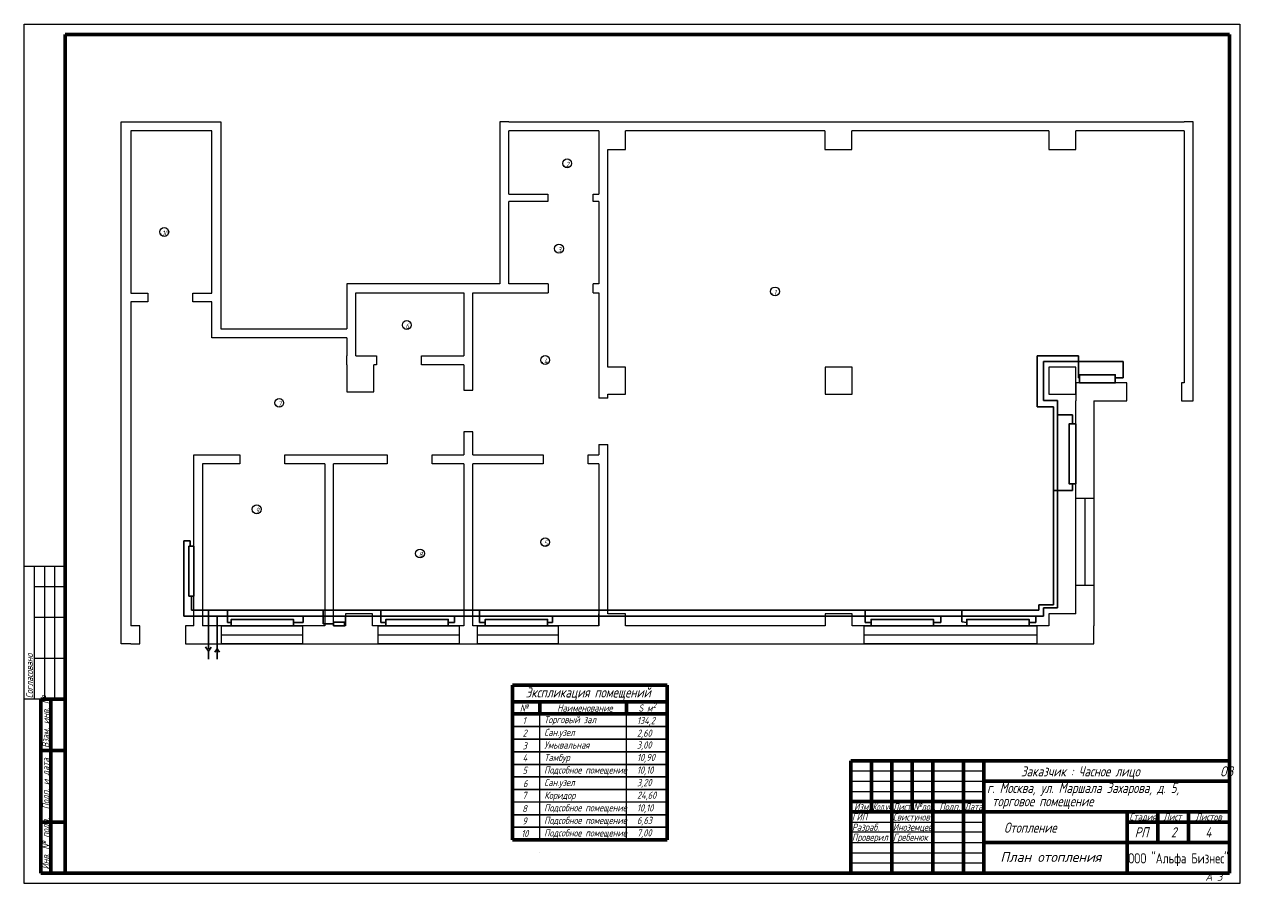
# Model space of a CAD drawing. Header units: millimetres. Extents: x 29132 to 328098784, y -63173 to 174059495.
# Tile 7 of 16: x 29132 to 33132, y 35265 to 38140. Entities that reach past the tile are written whole.
import ezdxf
from ezdxf.enums import TextEntityAlignment as Align

# ---------------------------------------------------------------- set-up
doc = ezdxf.new("R2010")
doc.units = ezdxf.units.MM
for name, pattern in [('K5LT32768', [0]), ('K5LT32769', [0]), ('K5LT_BASIC', [0]), ('K5LT_THIN', [0])]:
    doc.linetypes.add(name, pattern=pattern)
doc.layers.get('0').update_dxf_attribs({"color": 1, "lineweight": 5})
doc.layers.add('ШТАМП', color=250, linetype='Continuous', lineweight=18)
doc.styles.add('KTEXTSTYLE', font='GOST_AU.SHX', dxfattribs={"width": 0.96, "height": 5})
doc.styles.add('ГОСТ', font='isocpeui.ttf', dxfattribs={"height": 4})

# ---------------------------------------------------------------- blocks, each defined once
blk = doc.blocks.new('U10')
at = {"color": 7, "linetype": 'K5LT_THIN', "lineweight": 18}
for p, q in [((47.35, 117.11), (47.35, 372.31)), ((47.35, 372.31), (51.99, 372.31)), ((51.99, 372.31), (91.59, 372.31)), ((91.59, 372.31), (95.99, 372.31)), ((95.99, 372.31), (95.99, 271.11)), ((236.79, 372.31), (232.39, 372.31)), ((232.39, 372.31), (232.39, 293.11)), ((236.79, 372.31), (566.79, 372.31)), ((571.19, 372.3), (566.79, 372.31)), ((571.19, 235.91), (571.19, 372.3)), ((91.59, 367.92), (51.99, 367.92)), ((51.99, 367.92), (51.99, 288.51)), ((91.59, 288.51), (91.59, 367.92)), ((236.79, 336.91), (236.79, 367.91)), ((280.79, 367.91), (236.79, 367.91)), ((280.79, 367.91), (280.79, 336.91)), ((293.79, 358.84), (293.79, 367.91)), ((391.29, 367.91), (293.79, 367.91)), ((391.29, 367.91), (391.29, 358.84)), ((404.49, 358.84), (404.49, 367.91)), ((500.74, 367.91), (404.49, 367.91)), ((500.74, 367.91), (500.74, 358.84)), ((566.79, 367.91), (513.94, 367.91)), ((513.94, 358.84), (513.94, 367.91)), ((566.79, 367.91), (566.79, 244.71)), ((285.19, 252.32), (285.19, 358.84)), ((285.19, 358.84), (293.79, 358.84)), ((391.29, 358.84), (404.49, 358.84)), ((500.74, 358.84), (513.94, 358.84)), ((236.79, 336.91), (255.93, 336.91)), ((255.93, 333.35), (236.79, 333.35)), ((236.79, 293.11), (236.79, 333.35)), ((255.93, 336.91), (255.93, 333.35)), ((277.99, 333.35), (277.99, 336.91)), ((277.99, 336.91), (280.79, 336.91)), ((280.79, 333.35), (277.99, 333.35)), ((280.79, 333.35), (280.79, 293.11)), ((161.99, 293.11), (157.59, 293.11)), ((157.59, 293.11), (157.59, 271.11)), ((232.39, 293.11), (161.99, 293.11)), ((256, 293.11), (236.79, 293.11)), ((256, 293.11), (256, 288.71)), ((277.99, 288.71), (277.99, 293.11)), ((280.79, 293.11), (277.99, 293.11)), ((51.99, 288.51), (60.41, 288.51)), ((60.41, 288.51), (60.41, 284.31)), ((82.39, 288.51), (91.59, 288.51)), ((82.39, 284.31), (82.39, 288.51)), ((161.99, 257.91), (161.99, 288.71)), ((161.99, 288.71), (214.89, 288.71)), ((214.89, 288.71), (214.89, 257.91)), ((219.19, 253.58), (219.19, 288.71)), ((219.19, 288.71), (256, 288.71)), ((277.99, 288.71), (280.79, 288.71)), ((280.79, 288.71), (280.79, 237.29)), ((60.41, 284.31), (51.99, 284.31)), ((51.99, 284.31), (51.99, 125.91)), ((91.59, 284.31), (82.39, 284.31)), ((91.59, 271.11), (91.59, 284.31)), ((91.59, 266.71), (91.59, 271.11)), ((95.99, 271.11), (157.59, 271.11)), ((157.59, 266.71), (91.59, 266.71)), ((157.59, 266.71), (157.59, 257.91)), ((157.59, 253.58), (157.59, 257.91)), ((161.99, 257.91), (172.19, 257.91)), ((172.19, 257.91), (172.19, 253.58)), ((194.17, 253.58), (194.17, 257.91)), ((194.17, 257.91), (214.89, 257.91)), ((157.59, 253.58), (157.59, 240.38)), ((172.19, 253.58), (170.79, 253.58)), ((170.79, 240.38), (170.79, 253.58)), ((214.74, 253.58), (194.17, 253.58)), ((214.74, 253.58), (214.74, 241.06)), ((219.19, 241.06), (219.19, 253.58)), ((293.84, 252.32), (285.19, 252.32)), ((293.84, 239.12), (293.84, 252.32)), ((404.55, 252.32), (391.35, 252.32)), ((391.35, 252.32), (391.35, 239.12)), ((404.55, 239.12), (404.55, 252.32)), ((513.99, 252.32), (500.79, 252.32)), ((500.79, 252.32), (500.79, 239.12)), ((513.99, 239.12), (513.99, 252.32)), ((538.82, 244.71), (513.99, 244.71)), ((513.99, 244.71), (513.99, 235.91)), ((538.82, 235.91), (538.82, 244.71)), ((565.53, 244.71), (565.53, 235.91)), ((566.79, 244.71), (565.53, 244.71)), ((157.59, 240.38), (170.79, 240.38)), ((214.74, 241.06), (219.19, 241.06)), ((285.19, 237.29), (285.19, 239.12)), ((285.19, 239.12), (293.84, 239.12)), ((391.35, 239.12), (404.55, 239.12)), ((500.79, 239.12), (513.99, 239.12)), ((285.19, 237.29), (280.79, 237.29)), ((513.99, 131.82), (513.99, 235.91)), ((522.79, 235.91), (538.82, 235.91)), ((522.79, 235.91), (522.79, 125.91)), ((565.53, 235.91), (566.79, 235.91)), ((566.79, 235.91), (571.19, 235.91)), ((219.19, 220.71), (214.74, 220.71)), ((214.74, 220.71), (214.74, 209.51)), ((219.19, 209.51), (219.19, 220.71)), ((280.79, 214.63), (280.79, 209.51)), ((280.79, 214.63), (285.19, 214.63)), ((285.19, 131.82), (285.19, 214.63)), ((82.79, 205.17), (82.79, 209.51)), ((82.79, 209.51), (105.37, 209.51)), ((105.37, 209.51), (105.32, 209.5)), ((105.32, 209.5), (105.32, 205.17)), ((127.3, 205.17), (127.3, 209.51)), ((127.3, 209.51), (177.31, 209.51)), ((177.31, 209.51), (177.31, 205.17)), ((199.29, 209.51), (214.74, 209.51)), ((199.29, 205.17), (199.29, 209.51)), ((219.19, 209.51), (253.55, 209.51)), ((253.55, 209.51), (253.55, 205.17)), ((275.52, 209.51), (280.79, 209.51)), ((275.52, 205.17), (275.52, 209.51)), ((82.79, 125.91), (82.79, 205.17)), ((105.32, 205.17), (87.15, 205.17)), ((87.15, 205.17), (87.15, 125.91)), ((146.91, 205.17), (127.3, 205.17)), ((146.91, 205.17), (146.91, 125.91)), ((177.31, 205.17), (151.09, 205.17)), ((151.09, 125.91), (151.09, 205.17)), ((214.89, 205.17), (199.29, 205.17)), ((214.89, 205.17), (214.89, 125.91)), ((253.55, 205.17), (219.19, 205.17)), ((219.19, 125.91), (219.19, 205.17)), ((280.79, 205.17), (275.52, 205.17)), ((280.79, 205.17), (280.79, 125.91)), ((513.99, 188.34), (522.79, 188.34)), ((513.99, 145.69), (513.99, 188.34)), ((518.36, 188.34), (518.36, 145.69)), ((522.79, 188.34), (522.79, 145.69)), ((522.79, 145.69), (513.99, 145.69)), ((170.22, 131.82), (157.02, 131.82)), ((157.02, 131.82), (157.02, 125.91)), ((170.22, 125.91), (170.22, 131.82)), ((280.79, 131.82), (280.64, 131.82)), ((280.64, 131.82), (280.64, 125.91)), ((293.84, 131.82), (285.19, 131.82)), ((293.84, 125.91), (293.84, 131.82)), ((404.55, 131.82), (391.35, 131.82)), ((391.35, 131.82), (391.35, 125.91)), ((404.55, 125.91), (404.55, 131.82)), ((513.99, 131.82), (500.79, 131.82)), ((500.79, 131.82), (500.79, 125.91)), ((56.45, 125.91), (51.99, 125.91)), ((56.45, 117.11), (56.45, 125.91)), ((78.7, 125.91), (78.7, 117.11)), ((82.79, 125.91), (78.7, 125.91)), ((146.91, 125.91), (87.15, 125.91)), ((96.36, 125.91), (135.92, 125.91)), ((96.36, 117.11), (96.36, 125.91)), ((135.92, 125.91), (135.92, 117.11)), ((157.02, 125.91), (151.09, 125.91)), ((214.89, 125.91), (170.22, 125.91)), ((172.9, 125.91), (212.46, 125.91)), ((172.9, 117.11), (172.9, 125.91)), ((212.46, 125.91), (212.46, 117.11)), ((280.79, 125.91), (219.19, 125.91)), ((221.42, 125.91), (260.98, 125.91)), ((221.42, 117.11), (221.42, 125.91)), ((260.98, 125.91), (260.98, 117.11)), ((391.35, 125.91), (293.84, 125.91)), ((500.79, 125.91), (404.55, 125.91)), ((410.46, 125.91), (494.8, 125.91)), ((410.46, 117.11), (410.46, 125.91)), ((494.8, 125.91), (494.8, 117.11)), ((522.79, 117.11), (522.79, 125.91)), ((96.36, 121.55), (135.92, 121.55)), ((172.9, 121.55), (212.46, 121.55)), ((221.42, 121.55), (260.98, 121.55)), ((410.46, 121.57), (494.8, 121.57)), ((51.99, 117.11), (47.35, 117.11)), ((51.99, 117.11), (56.45, 117.11)), ((78.7, 117.11), (522.79, 117.11)), ((135.92, 117.11), (96.36, 117.11)), ((212.46, 117.11), (172.9, 117.11)), ((260.98, 117.11), (221.42, 117.11)), ((494.8, 117.11), (410.46, 117.11))]:
    blk.add_line(p, q, dxfattribs=at)

msp = doc.modelspace()

# ---------------------------------------------------------------- linework, layer by layer
at = {"color": 7, "linetype": 'K5LT_THIN', "lineweight": 18}
for p, q in [((29132.5, 35312.2), (29132.5, 38140.4)), ((29132.5, 38140.4), (33132.5, 38140.4)), ((33132.5, 38140.4), (33132.5, 35312.2)), ((29132.5, 35918.2), (29132.5, 36355.9)), ((29267.2, 36355.9), (29132.5, 36355.9)), ((29166.2, 35918.2), (29166.2, 36355.9)), ((29199.8, 35918.2), (29199.8, 36355.9)), ((29233.5, 35918.2), (29233.5, 36355.9)), ((29267.2, 36288.6), (29166.2, 36288.6)), ((29267.2, 36187.6), (29166.2, 36187.6)), ((29267.2, 36052.9), (29166.2, 36052.9)), ((29267.2, 35918.2), (29132.5, 35918.2)), ((30828.8, 35828.4), (30828.8, 35869.9)), ((31114.6, 35828.4), (31114.6, 35869.9)), ((31248.4, 35828.4), (30739.1, 35828.4)), ((30739.1, 35828.4), (31248.4, 35828.4)), ((30739.1, 35828.4), (30828.8, 35828.4)), ((30828.8, 35828.4), (30739.1, 35828.4)), ((30828.8, 35455.4), (30828.8, 35828.4)), ((31114.6, 35469.7), (31114.6, 35828.4)), ((31114.6, 35828.4), (31248.4, 35828.4)), ((31248.4, 35828.4), (31114.6, 35828.4)), ((31248.4, 35787), (30739.1, 35787)), ((30739.1, 35787), (31248.4, 35787)), ((31114.6, 35787), (31248.4, 35787)), ((31248.4, 35787), (31114.6, 35787)), ((31248.4, 35745.5), (30739.1, 35745.5)), ((30739.1, 35745.5), (31248.4, 35745.5)), ((30739.1, 35745.5), (30828.8, 35745.5)), ((30828.8, 35745.5), (30739.1, 35745.5)), ((30828.8, 35704.1), (30828.8, 35745.5)), ((31248.4, 35745.5), (31114.6, 35745.5)), ((31114.6, 35704.1), (31114.6, 35745.5)), ((31114.6, 35745.5), (31248.4, 35745.5)), ((31248.4, 35704.1), (30739.1, 35704.1)), ((30739.1, 35704.1), (31248.4, 35704.1)), ((30739.1, 35704.1), (30828.8, 35704.1)), ((30828.8, 35704.1), (30739.1, 35704.1)), ((30828.8, 35662.6), (30828.8, 35704.1)), ((31248.4, 35704.1), (31114.6, 35704.1)), ((31114.6, 35662.6), (31114.6, 35704.1)), ((31114.6, 35704.1), (31248.4, 35704.1)), ((31853, 35682.5), (32290.7, 35682.5)), ((31248.4, 35662.7), (30739.1, 35662.7)), ((30739.1, 35662.7), (31248.4, 35662.7)), ((30739.1, 35662.6), (30828.8, 35662.6)), ((30828.8, 35662.6), (30739.1, 35662.6)), ((30828.8, 35621.2), (30828.8, 35662.6)), ((31248.4, 35662.7), (31114.6, 35662.7)), ((31114.6, 35662.7), (31248.4, 35662.7)), ((31114.6, 35621.2), (31114.6, 35662.6)), ((31853, 35648.9), (32290.7, 35648.9)), ((30739.1, 35621.2), (31248.4, 35621.2)), ((31248.4, 35621.2), (30739.1, 35621.2)), ((30739.1, 35621.2), (30828.8, 35621.2)), ((30828.8, 35621.2), (30739.1, 35621.2)), ((30828.8, 35579.7), (30828.8, 35621.2)), ((31114.6, 35621.2), (31248.4, 35621.2)), ((31248.4, 35621.2), (31114.6, 35621.2)), ((31114.6, 35579.7), (31114.6, 35621.2)), ((31853, 35615.2), (32290.7, 35615.2)), ((31248.4, 35579.8), (30739.1, 35579.8)), ((31248.4, 35538.3), (30739.1, 35538.3)), ((30739.1, 35538.3), (31248.4, 35538.3)), ((30739.1, 35538.3), (30828.8, 35538.3)), ((30828.8, 35538.3), (30739.1, 35538.3)), ((30828.8, 35496.9), (30828.8, 35538.3)), ((31248.4, 35538.3), (31114.6, 35538.3)), ((31114.6, 35496.9), (31114.6, 35538.3)), ((31114.6, 35538.3), (31248.4, 35538.3)), ((31248.4, 35496.9), (30739.1, 35496.9)), ((30739.1, 35496.9), (31248.4, 35496.9)), ((30739.1, 35496.9), (30828.8, 35496.9)), ((30828.8, 35496.9), (30739.1, 35496.9)), ((30828.8, 35455.4), (30828.8, 35496.9)), ((31248.4, 35496.9), (31114.6, 35496.9)), ((31114.6, 35455.4), (31114.6, 35496.9)), ((31114.6, 35496.9), (31248.4, 35496.9)), ((31853, 35514.2), (32290.7, 35514.2)), ((31853, 35481.7), (32290.7, 35481.7)), ((30739.1, 35455.4), (30828.8, 35455.4)), ((30828.8, 35455.4), (30739.1, 35455.4)), ((31248.4, 35455.4), (30739.1, 35455.4)), ((31248.4, 35455.4), (30739.1, 35455.4)), ((31248.4, 35455.4), (30739.1, 35455.4)), ((31853, 35446.8), (32290.7, 35446.8)), ((30828.8, 35414), (30828.8, 35414)), ((31853, 35413.2), (32290.7, 35413.2)), ((31853, 35379.5), (32290.7, 35379.5)), ((33132.5, 35312.2), (29132.5, 35312.2))]:
    msp.add_line(p, q, dxfattribs=at)
at = {"color": 7, "linetype": 'K5LT_BASIC', "lineweight": 60}
for p, q in [((29267.2, 35345.8), (29267.2, 38106.8)), ((29267.2, 38106.8), (33098.8, 38106.8)), ((33098.8, 38106.8), (33098.8, 35345.8)), ((31248.4, 35964.3), (30739.1, 35964.3)), ((30739.1, 35964.3), (30739.1, 35455.4)), ((31248.4, 35909.6), (31248.4, 35964.3)), ((29186.4, 35345.8), (29186.4, 35918.2)), ((29267.2, 35918.2), (29186.4, 35918.2)), ((29220, 35345.8), (29220, 35918.2)), ((30739.1, 35909.6), (31248.4, 35909.6)), ((30828.8, 35869.9), (30828.8, 35909.6)), ((31114.6, 35869.9), (31114.6, 35909.6)), ((31248.4, 35909.6), (31248.4, 35869.9)), ((31248.4, 35909.6), (31248.4, 35869.9)), ((30739.1, 35869.9), (31248.4, 35869.9)), ((31248.4, 35869.9), (31248.4, 35828.4)), ((31248.4, 35869.9), (31248.4, 35828.4)), ((31248.4, 35828.4), (31248.4, 35787)), ((31248.4, 35828.4), (31248.4, 35787)), ((31248.4, 35787), (31248.4, 35745.5)), ((31248.4, 35787), (31248.4, 35745.5)), ((29267.2, 35749.9), (29186.4, 35749.9)), ((31248.4, 35745.5), (31248.4, 35704.1)), ((31248.4, 35745.5), (31248.4, 35704.1)), ((31248.4, 35704.1), (31248.4, 35662.7)), ((31248.4, 35704.1), (31248.4, 35662.7)), ((31853, 35716.2), (33098.8, 35716.2)), ((31853, 35345.8), (31853, 35716.2)), ((31920.4, 35682.5), (31920.4, 35716.2)), ((31920.4, 35648.9), (31920.4, 35682.5)), ((31987.7, 35345.8), (31987.7, 35716.2)), ((32055.1, 35682.5), (32055.1, 35716.2)), ((32055.1, 35648.9), (32055.1, 35682.5)), ((32122.4, 35345.8), (32122.4, 35716.2)), ((32223.4, 35345.8), (32223.4, 35716.2)), ((32290.7, 35345.8), (32290.7, 35716.2)), ((31248.4, 35662.7), (31248.4, 35621.2)), ((31248.4, 35662.7), (31248.4, 35621.2)), ((31920.4, 35615.2), (31920.4, 35648.9)), ((32055.1, 35615.2), (32055.1, 35648.9)), ((32290.7, 35648.9), (32762.1, 35648.9)), ((32762.1, 35648.9), (33098.8, 35648.9)), ((31248.4, 35621.2), (31248.4, 35455.4)), ((31248.4, 35621.2), (31248.4, 35579.8)), ((31920.4, 35581.5), (31920.4, 35615.2)), ((32055.1, 35581.5), (32055.1, 35615.2)), ((31853, 35581.5), (31987.7, 35581.5)), ((31920.4, 35547.8), (31920.4, 35581.5)), ((31987.7, 35581.5), (32122.4, 35581.5)), ((32055.1, 35547.8), (32055.1, 35581.5)), ((32122.4, 35581.5), (32223.4, 35581.5)), ((32223.4, 35581.5), (32290.7, 35581.5)), ((31248.4, 35538.3), (31248.4, 35496.9)), ((31248.4, 35538.3), (31248.4, 35496.9)), ((31853, 35547.8), (31987.7, 35547.8)), ((31987.7, 35547.8), (32122.4, 35547.8)), ((32122.4, 35547.8), (32223.4, 35547.8)), ((32223.4, 35547.8), (32290.7, 35547.8)), ((32290.7, 35547.8), (32762.1, 35547.8)), ((32762.1, 35547.8), (33098.8, 35547.8)), ((32762.1, 35446.8), (32762.1, 35547.8)), ((32863.1, 35446.8), (32863.1, 35547.8)), ((32964.1, 35446.8), (32964.1, 35547.8)), ((29267.2, 35514.2), (29186.4, 35514.2)), ((31248.4, 35496.9), (31248.4, 35455.4)), ((31248.4, 35496.9), (31248.4, 35455.4)), ((32762.1, 35514.2), (32863.1, 35514.2)), ((32863.1, 35514.2), (32964.1, 35514.2)), ((32964.1, 35514.2), (33098.8, 35514.2)), ((30739.1, 35455.4), (31248.4, 35455.4)), ((32290.7, 35446.8), (32762.1, 35446.8)), ((32762.1, 35345.8), (32762.1, 35446.8)), ((32762.1, 35446.8), (33098.8, 35446.8)), ((29267.2, 35345.8), (29186.4, 35345.8)), ((33098.8, 35345.8), (29267.2, 35345.8))]:
    msp.add_line(p, q, dxfattribs=at)
at = {"color": 5, "lineweight": 30}
for p, q in [((32466.4, 36880.9), (32466.4, 37048.6)), ((32466.4, 37048.6), (32602.1, 37048.6)), ((32602.1, 37048.6), (32602.1, 36976.7)), ((32602.1, 36976.7), (32605.6, 36976.7)), ((32519.7, 36880.9), (32466.4, 36880.9)), ((32519.7, 36229.4), (32519.7, 36880.9)), ((32582.3, 36606), (32519.7, 36606)), ((32582.3, 36627.6), (32582.3, 36606)), ((29682.2, 36258), (29682.2, 36211.8)), ((29682.2, 36211.8), (29738.4, 36211.8)), ((29738.4, 36084.8), (29738.4, 36211.8)), ((29738.4, 36211.8), (32471.2, 36211.8)), ((29801.4, 36211.8), (29801.4, 36170.6)), ((30116.2, 36211.8), (30116.2, 36166.2)), ((30306, 36211.8), (30306, 36170.6)), ((30630.6, 36211.8), (30630.6, 36170.6)), ((31899.6, 36211.8), (31899.6, 36170.6)), ((32217.9, 36211.8), (32217.9, 36173.1)), ((32471.2, 36211.8), (32471.2, 36229.4)), ((32471.2, 36229.4), (32519.7, 36229.4)), ((29801.4, 36170.6), (29813.3, 36170.6)), ((30116.2, 36166.2), (30149.9, 36166.2)), ((30306, 36170.6), (30322.7, 36170.6)), ((30630.6, 36170.6), (30649.4, 36170.6)), ((31899.6, 36170.6), (31919.4, 36170.6)), ((32217.9, 36173.1), (32234.2, 36170.6)), ((29738.4, 36076.7), (29728.4, 36090.5)), ((29738.4, 36076.7), (29747.1, 36090.3)), ((29738.4, 36076.7), (29738.4, 36050.9))]:
    msp.add_line(p, q, dxfattribs=at)
at = {"color": 1, "lineweight": 30}
for p, q in [((32486.9, 36902.3), (32486.9, 37029.8)), ((32486.9, 37029.8), (32749.5, 37029.8)), ((32749.5, 37029.8), (32749.5, 36977.1)), ((32749.5, 36977.1), (32722.8, 36977.1)), ((32532.4, 36902.3), (32486.9, 36902.3)), ((32532.4, 36219.3), (32532.4, 36902.3)), ((32532.4, 36854.6), (32582.3, 36854.6)), ((32582.3, 36854.6), (32582.3, 36825)), ((29657.4, 36191.9), (29657.4, 36439.9)), ((29657.4, 36439.9), (29678.1, 36439.9)), ((29678.1, 36439.9), (29678.1, 36422)), ((32486.6, 36191.9), (32486.6, 36219.3)), ((32486.6, 36219.3), (32532.4, 36219.3)), ((29677.9, 36191.9), (29657.4, 36191.9)), ((29766.8, 36191.9), (29677.9, 36191.9)), ((29766.8, 36084.8), (29766.8, 36191.9)), ((29766.8, 36191.9), (32486.6, 36191.9)), ((30018.4, 36170.6), (30049.9, 36170.6)), ((30049.9, 36170.6), (30049.9, 36191.9)), ((30186.4, 36166.2), (30189.4, 36166.2)), ((30189.4, 36166.2), (30189.4, 36191.9)), ((30527.8, 36170.6), (30548.3, 36170.6)), ((30548.3, 36170.6), (30548.3, 36191.9)), ((30854.5, 36170.6), (30870.7, 36170.6)), ((30870.7, 36170.6), (30870.7, 36191.9)), ((32124.5, 36170.6), (32148.8, 36170.6)), ((32148.8, 36170.6), (32148.8, 36191.9)), ((32439.3, 36170.6), (32462.1, 36170.6)), ((32462.1, 36170.6), (32462.1, 36191.9)), ((29766.8, 36084.8), (29759, 36073.6)), ((29766.8, 36084.8), (29774.4, 36073.6)), ((29766.8, 36079.4), (29766.8, 36050.9))]:
    msp.add_line(p, q, dxfattribs=at)
at = {"color": 7, "linetype": 'K5LT32768', "lineweight": 20}
for p, q in [((30739.1, 35909.6), (31248.4, 35909.6)), ((30828.8, 35909.6), (30739.1, 35909.6)), ((31114.6, 35909.6), (31248.4, 35909.6))]:
    msp.add_line(p, q, dxfattribs=at)
at = {"color": 1, "lineweight": 30}
for points in [[(32605.6, 36960), (32722.8, 36960), (32722.8, 36986.9), (32605.6, 36986.9)], [(32593.7, 36627.6), (32570.9, 36627.6), (32570.9, 36825), (32593.7, 36825)], [(29690, 36258), (29674.5, 36258), (29674.5, 36422), (29690, 36422)], [(29813.3, 36160), (30018.4, 36160), (30018.4, 36181.2), (29813.3, 36181.2)], [(30149.9, 36160), (30186.4, 36160), (30186.4, 36172.4), (30149.9, 36172.4)], [(30322.7, 36160), (30527.8, 36160), (30527.8, 36181.2), (30322.7, 36181.2)], [(30649.4, 36160), (30854.5, 36160), (30854.5, 36181.2), (30649.4, 36181.2)], [(31919.4, 36160), (32124.5, 36160), (32124.5, 36181.2), (31919.4, 36181.2)], [(32234.2, 36160), (32439.3, 36160), (32439.3, 36181.2), (32234.2, 36181.2)]]:
    msp.add_lwpolyline(points, close=True, dxfattribs=at)
at = {"color": 7, "linetype": 'K5LT32769', "lineweight": 18}
for centre, radius in [((30919, 37682.6), 14.5), ((30908.5, 37675.1), 0.178), ((29593.1, 37456.8), 14.5), ((29582.5, 37449.4), 0.178), ((30892.2, 37401.9), 14.5), ((30881.7, 37394.5), 0.178), ((31603.2, 37261), 14.5), ((31592.7, 37253.6), 0.178), ((30391.2, 37150.4), 14.5), ((30380.7, 37142.9), 0.178), ((30846.8, 37035.2), 14.5), ((30836.3, 37027.7), 0.178), ((29971.5, 36894.3), 14.5), ((29961, 36886.9), 0.178), ((29897.4, 36543.7), 14.5), ((29886.9, 36536.3), 0.178), ((30846.8, 36435.5), 14.5), ((30434.9, 36398.1), 14.5), ((30836.3, 36428.1), 0.178), ((30424.4, 36390.6), 0.178)]:
    msp.add_circle(centre, radius, dxfattribs=at)

# ---------------------------------------------------------------- block references
at = {"color": 7, "xscale": 6.734006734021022, "yscale": 6.734006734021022, "zscale": 6.734006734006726}
msp.add_blockref('U10', (29132.5, 35312.2), dxfattribs=at)

# ---------------------------------------------------------------- texts
at = {"color": 7, "attachment_point": 1, "style": 'KTEXTSTYLE'}
for s, insert, char_height in [('{\\Q15;\\C6;2}', (30915, 37687.8), 16.835), ('{\\Q15;\\C6;10}', (29586.2, 37461.6), 16.835), ('{\\Q15;\\C6;3}', (30888.2, 37407.2), 16.835), ('{\\Q15;\\C6;1}', (31599.2, 37266.3), 16.835), ('{\\Q15;\\C6;6}', (30387.1, 37155.6), 16.835), ('{\\Q15;\\C6;4}', (30842.7, 37040.4), 16.835), ('{\\Q15;\\C6;7}', (29967.5, 36899.6), 16.835), ('{\\Q15;\\C6;9}', (29893.4, 36549), 16.835), ('{\\Q15;\\C6;5}', (30842.7, 36440.8), 16.835), ('{\\Q15;\\C6;8}', (30430.8, 36403.3), 16.835), ('{\\fGOST type A|b0|i0|c204|p34;\\H2x;\\Q15;Экспликация\\fGOST type A|b0|i0|c0|p34; \\fGOST type A|b0|i0|c204|p34;помещений}', (30782.2, 35957.8), 16.835), ('{\\fGOST type A|b0|i0|c204|p34;\\H1.4x;\\Q15;№}', (30763.5, 35901.3), 16.835), ('{\\fGOST type A|b0|i0|c204|p34;\\H1.4x;\\Q15;Наименование}', (30886.2, 35901.3), 16.835), ('{\\fGOST type A|b0|i0|c0|p34;\\H1.4x;\\Q15;S \\fGOST type A|b0|i0|c204|p34;м}', (31153.6, 35901.3), 16.835), ('{\\fGOST type A|b0|i0|c0|p34;\\Q15;2}', (31201.4, 35906.8), 16.835), ('{\\fGOST type A|b0|i0|c0|p34;\\H1.4x;\\Q15;1}', (30772.4, 35859.9), 16.835), ('{\\fGOST type A|b0|i0|c204|p34;\\Q15;Торговый\\fGOST type A|b0|i0|c0|p34; \\fGOST type A|b0|i0|c204|p34;зал}', (30843.2, 35863.1), 23.569), ('{\\fGOST type A|b0|i0|c0|p34;\\H1.4x;\\Q15;134,2}', (31148.8, 35859.9), 16.835), ('{\\fGOST type A|b0|i0|c0|p34;\\H1.4x;\\Q15;2}', (30772.4, 35818.5), 16.835), ('{\\fGOST type A|b0|i0|c204|p34;\\H1.4x;\\Q15;Сан\\fGOST type A|b0|i0|c0|p34;.\\fGOST type A|b0|i0|c204|p34;узел}', (30843.7, 35821), 16.835), ('{\\fGOST type A|b0|i0|c0|p34;\\H1.4x;\\Q15;2,60}', (31148.8, 35818.5), 16.835), ('{\\fGOST type A|b0|i0|c0|p34;\\H1.4x;\\Q15;3}', (30772.4, 35777), 16.835), ('{\\fGOST type A|b0|i0|c204|p34;\\H1.4x;\\Q15;Умывальная}', (30843.7, 35779.6), 16.835), ('{\\fGOST type A|b0|i0|c0|p34;\\H1.4x;\\Q15;3,00}', (31148.7, 35779.6), 16.835), ('{\\fGOST type A|b0|i0|c0|p34;\\H1.4x;\\Q15;4}', (30772.4, 35737.5), 16.835), ('{\\fGOST type A|b0|i0|c204|p34;\\H1.4x;\\Q15;Тамбур}', (30843.7, 35738.3), 16.835), ('{\\fGOST type A|b0|i0|c0|p34;\\H1.4x;\\Q15;10,90}', (31149.1, 35738.6), 16.835), ('{\\fGOST type A|b0|i0|c0|p34;\\H1.4x;\\Q15;5}', (30772.4, 35696.1), 16.835), ('{\\fGOST type A|b0|i0|c204|p34;\\H1.4x;\\Q15;Подсобное\\fGOST type A|b0|i0|c0|p34; \\fGOST type A|b0|i0|c204|p34;помещение}', (30843.2, 35697.3), 16.835), ('{\\fGOST type A|b0|i0|c0|p34;\\H1.4x;\\Q15;10,10}', (31148.9, 35697.1), 16.835), ('{\\fGOST type A|b0|i0|c204|p34;\\H2x;\\Q15;Заказчик\\fGOST type A|b0|i0|c0|p34; : \\fGOST type A|b0|i0|c204|p34;Часное лицо                ОВ}', (32412.7, 35697.8), 16.835), ('{\\fGOST type A|b0|i0|c0|p34;\\H1.4x;\\Q15;6}', (30773.8, 35652.7), 16.835), ('{\\fGOST type A|b0|i0|c204|p34;\\H1.4x;\\Q15;Сан\\fGOST type A|b0|i0|c0|p34;.\\fGOST type A|b0|i0|c204|p34;узел}', (30843.7, 35655.9), 16.835), ('{\\fGOST type A|b0|i0|c0|p34;\\H1.4x;\\Q15;3,20}', (31148.9, 35655.7), 16.835), ('{\\fGOST type A|b0|i0|c204|p34;\\H2x;\\Q15;г. Москва\\fGOST type A|b0|i0|c0|p34;, \\fGOST type A|b0|i0|c204|p34;ул\\fGOST type A|b0|i0|c0|p34;. \\fGOST type A|b0|i0|c204|p34;Маршала\\fGOST type A|b0|i0|c0|p34; \\fGOST type A|b0|i0|c204|p34;Захарова\\fGOST type A|b0|i0|c0|p34;, \\fGOST type A|b0|i0|c204|p34;д\\fGOST type A|b0|i0|c0|p34;. 5, }', (32300.9, 35643.2), 16.835), ('{\\fGOST type A|b0|i0|c0|p34;\\H1.4x;\\Q15;7}', (30771.4, 35613.6), 16.835), ('{\\fGOST type A|b0|i0|c204|p34;\\H1.4x;\\Q15;Коридор}', (30843.9, 35614), 16.835), ('{\\fGOST type A|b0|i0|c0|p34;\\H1.4x;\\Q15;24,60}', (31148.9, 35614.2), 16.835), ('{\\fGOST type A|b0|i0|c0|p34;\\H1.4x;\\Q15;8}', (30771.4, 35570.2), 16.835), ('{\\fGOST type A|b0|i0|c204|p34;\\H1.4x;\\Q15;Подсобное\\fGOST type A|b0|i0|c0|p34; \\fGOST type A|b0|i0|c204|p34;помещение}', (30843.2, 35573), 16.835), ('{\\fGOST type A|b0|i0|c0|p34;\\H1.4x;\\Q15;10,10}', (31148.7, 35572.4), 16.835), ('{\\fGOST type A|b0|i0|c204|p34;\\H1.4x;\\Q15;Изм\\fGOST type A|b0|i0|c0|p34;.}', (31863.5, 35576.4), 16.835), ('{\\fGOST type A|b0|i0|c204|p34;\\H1.4x;\\Q15;\\W0.73;Кол\\fGOST type A|b0|i0|c0|p34;.\\fGOST type A|b0|i0|c204|p34;уч\\Fgost_au|c204;.}', (31924.3, 35576.3), 16.835), ('{\\fGOST type A|b0|i0|c204|p34;\\H1.4x;\\Q15;\\W0.85;Лист}', (31991.5, 35576.3), 16.835), ('{\\fGOST type A|b0|i0|c204|p34;\\H1.4x;\\Q15;\\W0.84;№док\\fGOST type A|b0|i0|c0|p34;.}', (32058.9, 35576.3), 16.835), ('{\\fGOST type A|b0|i0|c204|p34;\\H1.4x;\\Q15;Подп\\Fgost_au|c204;.}', (32144.4, 35576.4), 16.835), ('{\\fGOST type A|b0|i0|c204|p34;\\H1.4x;\\Q15;\\W0.85;Дата}', (32227.2, 35576.3), 16.835), ('{\\fGOST type A|b0|i0|c0|p34;\\H2x;\\Q15; \\fGOST type A|b0|i0|c204|p34;торговое помещение}', (32300.9, 35599.7), 16.835), ('{\\fGOST type A|b0|i0|c0|p34;\\H1.4x;\\Q15;9}', (30771.4, 35529.3), 16.835), ('{\\fGOST type A|b0|i0|c204|p34;\\H1.4x;\\Q15;Подсобное\\fGOST type A|b0|i0|c0|p34; \\fGOST type A|b0|i0|c204|p34;помещение}', (30843.2, 35531.5), 16.835), ('{\\fGOST type A|b0|i0|c0|p34;\\H1.4x;\\Q15;6,63}', (31148.9, 35531.3), 16.835), ('{\\fGOST type A|b0|i0|c204|p34;\\H1.4x;\\Q15;ГИП}', (31856.4, 35542.6), 16.835), ('{\\fGOST type A|b0|i0|c204|p34;\\H1.4x;\\Q15;\\W0.95;Свистунов}', (31991.1, 35542.6), 16.835), ('{\\fGOST type A|b0|i0|c204|p34;\\H1.4x;\\Q15;Стадия}', (32769.6, 35542.8), 16.835), ('{\\fGOST type A|b0|i0|c204|p34;\\H1.4x;\\Q15;Лист}', (32881.3, 35542.8), 16.835), ('{\\fGOST type A|b0|i0|c204|p34;\\H1.4x;\\Q15;Листов}', (32986.7, 35542.8), 16.835), ('{\\fGOST type A|b0|i0|c0|p34;\\H1.4x;\\Q15;10}', (30767.9, 35487.9), 16.835), ('{\\fGOST type A|b0|i0|c204|p34;\\H1.4x;\\Q15;Подсобное\\fGOST type A|b0|i0|c0|p34; \\fGOST type A|b0|i0|c204|p34;помещение}', (30843.2, 35490.1), 16.835), ('{\\fGOST type A|b0|i0|c0|p34;\\H1.4x;\\Q15;7,00}', (31148.8, 35490.2), 16.835), ('{\\fGOST type A|b0|i0|c204|p34;\\H1.4x;\\Q15;Разраб\\fGOST type A|b0|i0|c0|p34;.}', (31856.4, 35509), 16.835), ('{\\fGOST type A|b0|i0|c204|p34;\\H1.4x;\\Q15;\\W0.95;Иноземцев}', (31991.1, 35509), 16.835), ('{\\fGOST type A|b0|i0|c204|p34;\\H2x;\\Q15;Отопление}', (32357, 35512.6), 16.835), ('{\\fGOST type A|b0|i0|c204|p34;\\H2x;\\Q15;РП}', (32787, 35497.1), 16.835), ('{\\fGOST type A|b0|i0|c204|p34;\\H2x;\\Q15;2}', (32906.3, 35497.1), 16.835), ('{\\fGOST type A|b0|i0|c204|p34;\\H2x;\\Q15;4}', (33019.2, 35497.1), 16.835), ('{\\fGOST type A|b0|i0|c204|p34;\\H1.4x;\\Q15;Проверил}', (31856.4, 35475.9), 16.835), ('{\\fGOST type A|b0|i0|c204|p34;\\H1.4x;\\Q15;Гребенюк}', (31991.1, 35475.9), 16.835), ('{\\fGOST type A|b0|i0|c204|p34;\\H2x;\\W0.94;ООО\\fGOST type A|b0|i0|c0|p34; "\\fGOST type A|b0|i0|c204|p34;Альфа\\fGOST type A|b0|i0|c0|p34; \\fGOST type A|b0|i0|c204|p34;Бизнес\\fGOST type A|b0|i0|c0|p34;"}', (32765.6, 35411.6), 16.835)]:
    msp.add_mtext(s, dxfattribs=dict(at, insert=insert, char_height=char_height))
at = {"color": 7, "char_height": 16.835, "attachment_point": 1, "rotation": 90, "style": 'KTEXTSTYLE'}
for s, insert in [('{\\fGOST type A|b0|i0|c204|p34;\\H1.4x;\\Q15;Согласовано}', (29137.6, 35921.6)), ('{\\fGOST type A|b0|i0|c204|p34;\\H1.4x;\\Q15;Взам\\fGOST type A|b0|i0|c0|p34;. \\fGOST type A|b0|i0|c204|p34;инв\\fGOST type A|b0|i0|c0|p34;. \\fGOST type A|b0|i0|c204|p34;№}', (29191.4, 35758)), ('{\\fGOST type A|b0|i0|c204|p34;\\H1.4x;\\Q15;Подп\\fGOST type A|b0|i0|c0|p34;. \\fGOST type A|b0|i0|c204|p34;и\\fGOST type A|b0|i0|c0|p34; \\fGOST type A|b0|i0|c204|p34;дата}', (29191.4, 35556)), ('{\\fGOST type A|b0|i0|c204|p34;\\H1.4x;\\Q15;Инв\\fGOST type A|b0|i0|c0|p34;. \\fGOST type A|b0|i0|c204|p34;№\\fGOST type A|b0|i0|c0|p34; \\fGOST type A|b0|i0|c204|p34;подл\\fGOST type A|b0|i0|c0|p34;.}', (29191.4, 35357.8))]:
    msp.add_mtext(s, dxfattribs=dict(at, insert=insert))
at = {"layer": 'ШТАМП', "color": 7, "style": 'ГОСТ'}
msp.add_text('План отопления', height=32.398, dxfattribs=at).set_placement((32344.8, 35382.9))
msp.add_text('А 3', height=25.14, dxfattribs=at).set_placement((33047.6, 35333.7), align=Align.MIDDLE)

doc.saveas('drawing.dxf')
